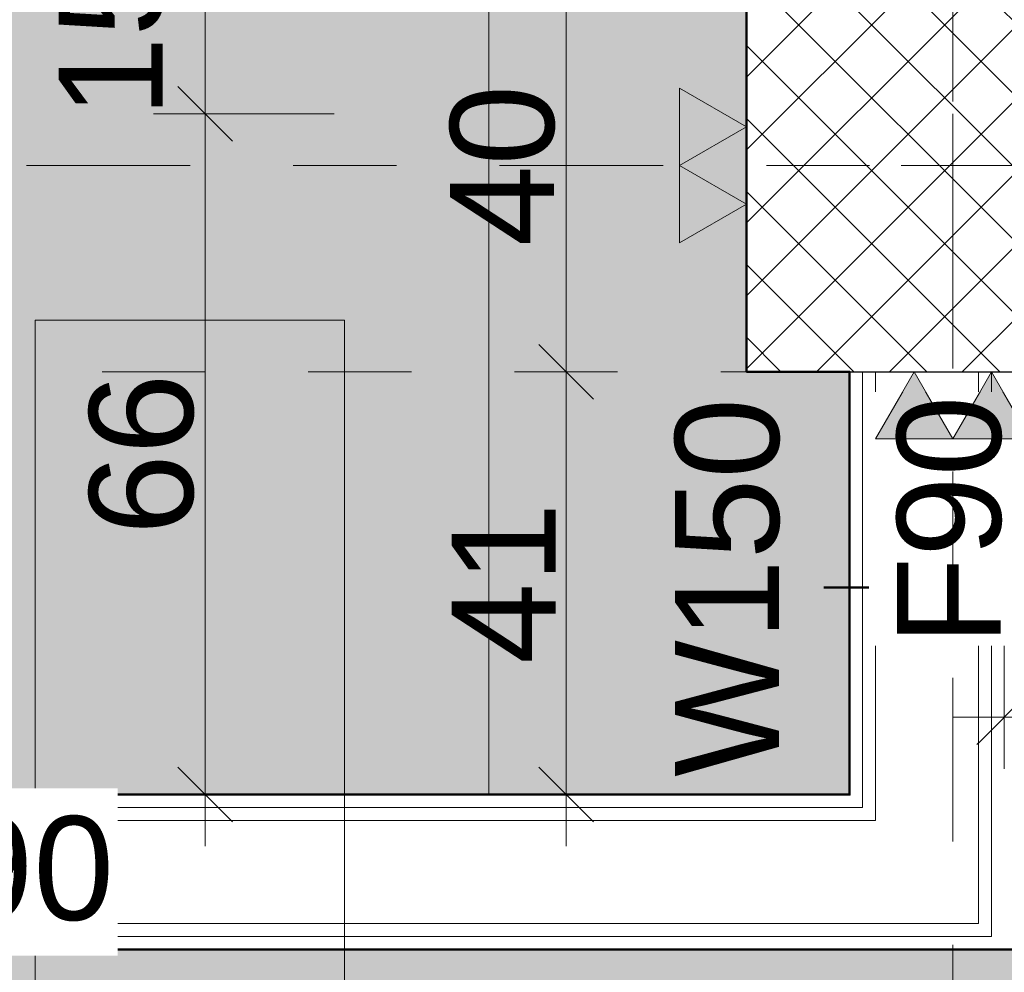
# Model space of a CAD drawing. Header units: metres. Extents: x -180 to 4, y -49 to 6.
# Tile 233 of 256: x -153.526 to -152.571, y -7.954 to -7.031. Entities that reach past the tile are written whole.
import ezdxf

# ---------------------------------------------------------------- set-up
doc = ezdxf.new("R2010")
doc.units = ezdxf.units.M
doc.header["$LTSCALE"] = 0.05
doc.header["$PDMODE"] = 1
doc.header["$PDSIZE"] = -2
doc.linetypes.add('Linienart-3', pattern=[2.116531, 1.058062, -1.058469])
doc.linetypes.add('Linienart-53', pattern=[5.291531, 3.175, -1.058062, 0.352704, -0.705764])
doc.layers.get('0').update_dxf_attribs({"lineweight": 25})
for name, color, linetype, lineweight, true_color in [('00 -Bauelemente -Dämmung innen', 7, 'Continuous', 9, 0xff7fe6), ('00 -Bauelemente -Gipskarton', 7, 'Continuous', 9, 0xff7fe6), ('30 -33 Aussenwände- 3 Aussenstützen', 7, 'Continuous', 50, 0x0000dd), ('30 -34 Innenwände- 2 nichttragend', 7, 'Continuous', 18, 0xff7fe6), ('30 -35 Decken- 1 Konstruktion-Träger- Stahlbeton', 7, 'Continuous', 13, 0x33aa00), ('30 -35 Decken- 1 Konstruktion-Träger- Stahlbeton -Ortbeton', 7, 'Continuous', 13, 0x33aa00), ('60- 61 allgemeine Ausstattung- 1 Möbel', 7, 'Continuous', 9, 0x00cccc), ('70 -72 Beschriftung- 1 Beschriftung allgemein', 7, 'Continuous', 9, 0xff6633), ('70 -72 Beschriftung- 2 Beschriftung Bauteile', 7, 'Continuous', 9, 0x9999ff), ('70 -75 Raumstempel- 1 Raumstempel', 1, 'Continuous', 50, 0xff0000), ('70 -76 Bemaßung- 2 Allgemein', 7, 'Continuous', 5, 0x6666cc)]:
    doc.layers.add(name, color=color, linetype=linetype, lineweight=lineweight, true_color=true_color)
for name, color, linetype, lineweight in [('70 -71 Achsen- 1 Gebäudeachsen', 7, 'Linienart-53', 18), ('70 -75 Raumstempel- 3 Wandstempel', 7, 'Continuous', 50), ('Keine', 7, 'Continuous', 9)]:
    doc.layers.add(name, color=color, linetype=linetype, lineweight=lineweight)
doc.styles.add('Arial', font='arial.ttf')
doc.dimstyles.new('k+k 1_50', dxfattribs={"dimtxt": 0.100689, "dimasz": 0.05302, "dimexe": 0.05, "dimexo": 0.15, "dimgap": 0.01, "dimtad": 1, "dimdec": 3, "dimtxsty": 'Arial', "dimblk": 'VW_SLASH', "dimblk1": 'VW_SLASH', "dimblk2": 'VW_SLASH', "dimcen": 0, "dimdle": 0.05, "dimadec": 3, "dimazin": 0, "dimtfac": 0.75, "dimtdec": 3, "dimtix": 1, "dimtmove": 0, "dimatfit": 0, "dimldrblk": 'VW_SLASH-1', "dimfxl": 0.125, "dimfxlon": 1, "dimfrac": 2, "dimtolj": 1, "dimarcsym": 0})
doc.dimstyles.new('k+k_klein', dxfattribs={"dimtxt": 0.100689, "dimasz": 0.05302, "dimexe": 0.05, "dimexo": 0.15, "dimgap": 0.005, "dimtad": 1, "dimdec": 3, "dimtxsty": 'Arial', "dimblk": 'VW_SLASH-2', "dimblk1": 'VW_SLASH-2', "dimblk2": 'VW_SLASH-2', "dimcen": 0, "dimdle": 0.025, "dimadec": 3, "dimazin": 0, "dimtfac": 0.75, "dimtdec": 3, "dimtix": 1, "dimtmove": 0, "dimatfit": 0, "dimldrblk": 'VW_FILLEDARROW', "dimfxl": 0.1, "dimfxlon": 1, "dimfrac": 2, "dimtolj": 1, "dimarcsym": 0})

# ---------------------------------------------------------------- blocks, each defined once
blk = doc.blocks.new('Gruppe')
at = {"layer": '30 -35 Decken- 1 Konstruktion-Träger- Stahlbeton', "color": 7, "linetype": 'Linienart-3', "lineweight": 13, "transparency": 33554687}
blk.add_line((-101.346, -7.37204), (-160.096, -7.37204), dxfattribs=at)
at = {"layer": '30 -35 Decken- 1 Konstruktion-Träger- Stahlbeton', "color": 0, "flags": 1}
for tag in ['instanceID', 'IFC_UUID']:
    blk.add_attdef(tag, (-160.096, -7.37204), '', height=0.00018, dxfattribs=at)
blk = doc.blocks.new('Gruppe-11432')
at = {"layer": '30 -33 Aussenwände- 3 Aussenstützen', "linetype": 'Continuous', "lineweight": 9, "transparency": 33554687}
for p, q in [((-152.621, -7.12204), (-152.621, -7.22204)), ((-152.671, -7.17204), (-152.571, -7.17204))]:
    blk.add_line(p, q, dxfattribs=at)
blk = doc.blocks.new('Gruppe-11433')
at = {"color": 255, "lineweight": 25, "transparency": 33554687}
blk.add_wipeout([(-152.421, -6.97204), (-152.821, -6.97204), (-152.821, -7.37204), (-152.421, -7.37204)], dxfattribs=at).dxf.layer = '30 -33 Aussenwände- 3 Aussenstützen'
at = {"layer": '30 -33 Aussenwände- 3 Aussenstützen', "linetype": 'Continuous', "lineweight": 9, "transparency": 33554687}
h = blk.add_hatch(dxfattribs=at)
h.set_pattern_fill('Beton 1mm SRF', style=0, pattern_type=2)
h.set_pattern_definition([(45, (0, 0), (0.03535534, -0.03535534), []), (-45, (0, 0), (0.03535534, 0.03535534), [])])
h.paths.add_polyline_path([(-152.421, -6.97204), (-152.821, -6.97204), (-152.821, -7.37204), (-152.421, -7.37204)])
at = {"layer": '30 -33 Aussenwände- 3 Aussenstützen', "lineweight": 25, "transparency": 33554687, "flags": 128}
blk.add_lwpolyline([(-152.421, -6.97204), (-152.821, -6.97204), (-152.821, -7.37204), (-152.421, -7.37204)], close=True, dxfattribs=at)
at = {"layer": '30 -33 Aussenwände- 3 Aussenstützen', "transparency": 33554687}
blk.add_blockref('Gruppe-11432', (0, 0), dxfattribs=at)
blk = doc.blocks.new('Gruppe-11434')
at = {"layer": '30 -33 Aussenwände- 3 Aussenstützen', "color": 7}
blk.add_blockref('Gruppe-11433', (0, 0), dxfattribs=at)
at = {"layer": '30 -33 Aussenwände- 3 Aussenstützen', "color": 0, "flags": 1}
for tag in ['instanceID', 'IFC_UUID']:
    blk.add_attdef(tag, (-152.821, -7.37204), '', height=0.00018, dxfattribs=at)
blk = doc.blocks.new('Gruppe-11709')
at = {"layer": '70 -75 Raumstempel- 3 Wandstempel'}
blk.add_line((-152.746, -7.58112), (-152.546, -7.58112), dxfattribs=at)
at = {"layer": '70 -75 Raumstempel- 3 Wandstempel', "insert": (-152.89034, -7.58112), "char_height": 0.100689, "attachment_point": 2, "rotation": 90, "line_spacing_factor": 0.96878, "style": 'Arial'}
blk.add_mtext('W150', dxfattribs=at)
blk = doc.blocks.new('Gruppe-11710')
at = {"layer": '70 -75 Raumstempel- 3 Wandstempel', "color": 7, "transparency": 33554687}
blk.add_blockref('Gruppe-11709', (0, 0), dxfattribs=at)
blk = doc.blocks.new('_01-OG1_Tragwerk (2D)')
at = {"layer": '30 -35 Decken- 1 Konstruktion-Träger- Stahlbeton'}
blk.add_blockref('Gruppe', (0, 0), dxfattribs=at)
at = {"color": 255, "lineweight": 5, "transparency": 33554687}
blk.add_wipeout([(-152.721, -7.78204), (-152.571, -7.93204), (-152.571, -7.37204), (-152.721, -7.37204)], dxfattribs=at).dxf.layer = '30 -34 Innenwände- 2 nichttragend'
blk.add_wipeout([(-152.5835, -7.91954), (-152.571, -7.93204), (-152.571, -7.37204), (-152.5835, -7.37204)], dxfattribs=at).dxf.layer = '00 -Bauelemente -Gipskarton'
blk.add_wipeout([(-152.596, -7.90704), (-152.5835, -7.91954), (-152.5835, -7.37204), (-152.596, -7.37204)], dxfattribs=at).dxf.layer = '00 -Bauelemente -Gipskarton'
at = {"layer": '00 -Bauelemente -Gipskarton', "transparency": 33554687}
blk.add_line((-152.5835, -7.37204), (-152.5835, -7.91954), dxfattribs=at)
blk.add_line((-152.5835, -7.37204), (-152.5835, -7.91954), dxfattribs=at)
at = {"color": 255, "lineweight": 5, "transparency": 33554687}
blk.add_wipeout([(-152.696, -7.80704), (-152.596, -7.90704), (-152.596, -7.37204), (-152.696, -7.37204)], dxfattribs=at).dxf.layer = '00 -Bauelemente -Dämmung innen'
at = {"layer": '00 -Bauelemente -Dämmung innen', "transparency": 33554687}
blk.add_line((-152.596, -7.37204), (-152.596, -7.90704), dxfattribs=at)
at = {"layer": '00 -Bauelemente -Gipskarton', "transparency": 33554687}
blk.add_line((-152.596, -7.37204), (-152.596, -7.90704), dxfattribs=at)
at = {"color": 255, "lineweight": 5, "transparency": 33554687}
blk.add_wipeout([(-152.7085, -7.79454), (-152.696, -7.80704), (-152.696, -7.37204), (-152.7085, -7.37204)], dxfattribs=at).dxf.layer = '00 -Bauelemente -Gipskarton'
at = {"layer": '00 -Bauelemente -Dämmung innen', "transparency": 33554687}
blk.add_line((-152.696, -7.37204), (-152.696, -7.80704), dxfattribs=at)
at = {"layer": '00 -Bauelemente -Gipskarton', "transparency": 33554687}
blk.add_line((-152.696, -7.37204), (-152.696, -7.80704), dxfattribs=at)
at = {"color": 255, "lineweight": 5, "transparency": 33554687}
blk.add_wipeout([(-152.721, -7.78204), (-152.7085, -7.79454), (-152.7085, -7.37204), (-152.721, -7.37204)], dxfattribs=at).dxf.layer = '00 -Bauelemente -Gipskarton'
at = {"layer": '00 -Bauelemente -Gipskarton', "transparency": 33554687}
for p, q in [((-152.721, -7.37204), (-152.721, -7.78204)), ((-152.7085, -7.37204), (-152.7085, -7.79454)), ((-152.7085, -7.37204), (-152.7085, -7.79454))]:
    blk.add_line(p, q, dxfattribs=at)
at = {"layer": '30 -34 Innenwände- 2 nichttragend', "transparency": 33554687}
for q in [(-152.721, -7.78204), (-152.571, -7.37204)]:
    blk.add_line((-152.721, -7.37204), q, dxfattribs=at)
at = {"layer": '70 -75 Raumstempel- 3 Wandstempel'}
blk.add_blockref('Gruppe-11710', (0, 0), dxfattribs=at)
at = {"layer": '30 -33 Aussenwände- 3 Aussenstützen'}
blk.add_blockref('Gruppe-11434', (0, 0), dxfattribs=at)
at = {"color": 255, "lineweight": 5, "transparency": 33554687}
blk.add_wipeout([(-153.946, -7.93204), (-152.571, -7.93204), (-152.721, -7.78204), (-153.946, -7.78204)], dxfattribs=at).dxf.layer = '30 -34 Innenwände- 2 nichttragend'
blk.add_wipeout([(-153.946, -7.93204), (-152.571, -7.93204), (-152.5835, -7.91954), (-153.946, -7.91954)], dxfattribs=at).dxf.layer = '00 -Bauelemente -Gipskarton'
at = {"layer": '00 -Bauelemente -Gipskarton', "transparency": 33554687}
blk.add_line((-152.571, -7.93204), (-153.946, -7.93204), dxfattribs=at)
at = {"layer": '30 -34 Innenwände- 2 nichttragend', "transparency": 33554687}
blk.add_line((-152.571, -7.93204), (-153.946, -7.93204), dxfattribs=at)
at = {"color": 255, "lineweight": 5, "transparency": 33554687}
blk.add_wipeout([(-153.946, -7.91954), (-152.5835, -7.91954), (-152.596, -7.90704), (-153.946, -7.90704)], dxfattribs=at).dxf.layer = '00 -Bauelemente -Gipskarton'
at = {"layer": '00 -Bauelemente -Gipskarton', "transparency": 33554687}
blk.add_line((-152.5835, -7.91954), (-153.946, -7.91954), dxfattribs=at)
blk.add_line((-152.5835, -7.91954), (-153.946, -7.91954), dxfattribs=at)
at = {"color": 255, "lineweight": 5, "transparency": 33554687}
blk.add_wipeout([(-153.946, -7.90704), (-152.596, -7.90704), (-152.696, -7.80704), (-153.946, -7.80704)], dxfattribs=at).dxf.layer = '00 -Bauelemente -Dämmung innen'
at = {"layer": '00 -Bauelemente -Dämmung innen', "transparency": 33554687}
blk.add_line((-152.596, -7.90704), (-153.946, -7.90704), dxfattribs=at)
at = {"layer": '00 -Bauelemente -Gipskarton', "transparency": 33554687}
blk.add_line((-152.596, -7.90704), (-153.946, -7.90704), dxfattribs=at)
at = {"color": 255, "lineweight": 5, "transparency": 33554687}
blk.add_wipeout([(-153.946, -7.80704), (-152.696, -7.80704), (-152.7085, -7.79454), (-153.946, -7.79454)], dxfattribs=at).dxf.layer = '00 -Bauelemente -Gipskarton'
at = {"layer": '00 -Bauelemente -Dämmung innen', "transparency": 33554687}
blk.add_line((-152.696, -7.80704), (-153.946, -7.80704), dxfattribs=at)
at = {"layer": '00 -Bauelemente -Gipskarton', "transparency": 33554687}
blk.add_line((-152.696, -7.80704), (-153.946, -7.80704), dxfattribs=at)
at = {"color": 255, "lineweight": 5, "transparency": 33554687}
blk.add_wipeout([(-153.946, -7.79454), (-152.7085, -7.79454), (-152.721, -7.78204), (-153.946, -7.78204)], dxfattribs=at).dxf.layer = '00 -Bauelemente -Gipskarton'
at = {"layer": '00 -Bauelemente -Gipskarton', "transparency": 33554687}
for p, q in [((-152.721, -7.78204), (-153.946, -7.78204)), ((-152.7085, -7.79454), (-153.946, -7.79454)), ((-152.7085, -7.79454), (-153.946, -7.79454))]:
    blk.add_line(p, q, dxfattribs=at)
at = {"layer": '30 -34 Innenwände- 2 nichttragend', "transparency": 33554687}
blk.add_line((-152.721, -7.78204), (-153.946, -7.78204), dxfattribs=at)
blk = doc.blocks.new('Gruppe-13240')
at = {"layer": '70 -71 Achsen- 1 Gebäudeachsen', "transparency": 33554687}
blk.add_line((-179.668, -7.17204), (3.826, -7.17204), dxfattribs=at)
blk = doc.blocks.new('_OG1_2D (2D)')
at = {"layer": '70 -75 Raumstempel- 1 Raumstempel', "linetype": 'Continuous', "lineweight": 0, "true_color": 0xff0000}
for points in [[(-152.72099996, -0.64704198), (-152.72099996, -6.97204198), (-152.82099996, -6.97204198), (-152.82099996, -7.37204198), (-152.72099996, -7.37204198), (-152.72099996, -7.78204198), (-156.34599996, -7.78204198), (-156.34599996, -0.64704198)], [(-103.14599996, -2.62204198), (-103.14599996, -7.93204198), (-160.09599996, -7.93204198), (-160.09599996, -11.49704198), (-160.02099996, -11.49704198), (-160.02099996, -11.89704198), (-152.82099996, -11.89704198), (-152.82099996, -11.49704198), (-152.42099996, -11.49704198), (-152.42099996, -11.89704198), (-145.22099996, -11.89704198), (-145.22099996, -11.49704198), (-144.82099996, -11.49704198), (-144.82099996, -11.89704198), (-137.62099996, -11.89704198), (-137.62099996, -11.49704198), (-137.22099996, -11.49704198), (-137.22099996, -11.89704198), (-130.02099996, -11.89704198), (-130.02099996, -11.49704198), (-129.62099996, -11.49704198), (-129.62099996, -11.89704198), (-122.42099996, -11.89704198), (-122.42099996, -11.49704198), (-122.02099996, -11.49704198), (-122.02099996, -11.89704198), (-114.82099996, -11.89704198), (-114.82099996, -11.49704198), (-114.42099996, -11.49704198), (-114.42099996, -11.89704198), (-107.22099996, -11.89704198), (-107.22099996, -11.49704198), (-106.82099996, -11.49704198), (-106.82099996, -11.89704198), (-99.62099996, -11.89704198), (-99.62099996, -11.49704198), (-99.54599996, -11.49704198), (-99.54599996, -8.89704198), (-99.62099996, -8.89704198), (-99.62099996, -8.49704198), (-99.54599996, -8.49704198), (-99.54599996, -7.29704198), (-101.59599996, -7.29704198), (-101.59599996, -5.12204198), (-101.58099996, -5.12204198), (-101.58099996, -2.62204198)]]:
    blk.add_hatch(color=1, dxfattribs=at).paths.add_polyline_path(points)
at = {"layer": '60- 61 allgemeine Ausstattung- 1 Möbel', "flags": 128}
blk.add_lwpolyline([(-153.07099996, -4.89704198), (-153.07099996, -7.78204198), (-152.72099996, -7.78204198), (-152.72099996, -7.37204198), (-152.82099996, -7.37204198), (-152.82099996, -6.97204198), (-152.72099996, -6.97204198), (-152.72099996, -4.89704198)], close=True, dxfattribs=at)
at = {"layer": '70 -75 Raumstempel- 1 Raumstempel', "flags": 128}
blk.add_lwpolyline([(-152.72099996, -0.64704198), (-152.72099996, -6.97204198), (-152.82099996, -6.97204198), (-152.82099996, -7.37204198), (-152.72099996, -7.37204198), (-152.72099996, -7.78204198), (-156.34599996, -7.78204198), (-156.34599996, -0.64704198)], close=True, dxfattribs=at)
blk.add_lwpolyline([(-103.14599996, -7.93204198), (-160.09599996, -7.93204198), (-160.09599996, -11.49704198), (-160.02099996, -11.49704198), (-160.02099996, -11.89704198), (-152.82099996, -11.89704198), (-152.82099996, -11.49704198), (-152.42099996, -11.49704198), (-152.42099996, -11.89704198), (-145.22099996, -11.89704198), (-145.22099996, -11.49704198), (-144.82099996, -11.49704198), (-144.82099996, -11.89704198), (-137.62099996, -11.89704198)], dxfattribs=at)
at = {"layer": '70 -72 Beschriftung- 1 Beschriftung allgemein', "color": 7}
blk.add_blockref('Gruppe-13240', (0, 0), dxfattribs=at)
at = {"layer": '30 -35 Decken- 1 Konstruktion-Träger- Stahlbeton -Ortbeton', "flags": 128}
blk.add_lwpolyline([(-153.21099996, -7.32204198), (-153.21099996, -11.54704198), (-153.51099996, -11.54704198), (-153.51099996, -7.32204198)], close=True, dxfattribs=at)
blk = doc.blocks.new('VW_SLASH')
at = {"color": 0, "linetype": 'ByBlock', "lineweight": -2, "transparency": 16777216}
blk.add_line((0.943, 0), (-1, 0), dxfattribs=at)
at = {"color": 0, "lineweight": 20, "transparency": 16777216, "flags": 128}
blk.add_lwpolyline([(0.5, 0.5), (-0.5, -0.5)], dxfattribs=at)
blk = doc.blocks.new('*D18294')
at = {"layer": '70 -76 Bemaßung- 2 Allgemein', "color": 0, "lineweight": -2}
for p, q in [((-152.721, -8.45704), (-152.721, -8.63204)), ((-152.571, -8.45704), (-152.571, -8.63204)), ((-152.77402, -8.58204), (-152.82704, -8.58204)), ((-152.721, -8.58204), (-152.571, -8.58204)), ((-152.51798, -8.58204), (-152.46496, -8.58204))]:
    blk.add_line(p, q, dxfattribs=at)
at = {"layer": 'Defpoints', "color": 0}
for p in [(-152.721, -7.78204), (-152.571, -7.93204), (-152.571, -8.58204)]:
    blk.add_point(p, dxfattribs=at)
at = {"layer": '70 -76 Bemaßung- 2 Allgemein', "color": 0, "lineweight": -2, "xscale": 0.05302001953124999, "yscale": 0.05302001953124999, "zscale": 0.05302001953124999}
blk.add_blockref('VW_SLASH', (-152.721, -8.58204), dxfattribs=at)
at = {"layer": '70 -76 Bemaßung- 2 Allgemein', "color": 0, "lineweight": -2, "xscale": 0.05302001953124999, "yscale": 0.05302001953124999, "zscale": 0.05302001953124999, "rotation": 180}
blk.add_blockref('VW_SLASH', (-152.571, -8.58204), dxfattribs=at)
at = {"layer": '70 -76 Bemaßung- 2 Allgemein', "color": 0, "insert": (-152.646, -8.80125), "char_height": 0.100689, "attachment_point": 5, "style": 'Arial'}
blk.add_mtext('\\A1;15', dxfattribs=at)
blk = doc.blocks.new('VW_SLASH-1')
at = {"color": 0, "linetype": 'ByBlock', "lineweight": -2, "transparency": 16777216}
blk.add_line((0.943, 0), (-1, 0), dxfattribs=at)
at = {"color": 0, "lineweight": 5, "transparency": 16777216, "flags": 128}
blk.add_lwpolyline([(0.5, 0.5), (-0.5, -0.5)], dxfattribs=at)
blk = doc.blocks.new('*D18295')
at = {"layer": '70 -76 Bemaßung- 2 Allgemein', "color": 0, "lineweight": -2}
for p, q in [((-156.346, -8.45704), (-156.346, -8.63204)), ((-152.721, -8.45704), (-152.721, -8.63204)), ((-156.29298, -8.58204), (-152.77402, -8.58204))]:
    blk.add_line(p, q, dxfattribs=at)
at = {"layer": 'Defpoints', "color": 0}
for p in [(-156.346, -7.78204), (-152.721, -7.78204), (-152.721, -8.58204)]:
    blk.add_point(p, dxfattribs=at)
at = {"layer": '70 -76 Bemaßung- 2 Allgemein', "color": 0, "lineweight": -2, "xscale": 0.05302001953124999, "yscale": 0.05302001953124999, "zscale": 0.05302001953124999, "rotation": 180}
blk.add_blockref('VW_SLASH', (-156.346, -8.58204), dxfattribs=at)
at = {"layer": '70 -76 Bemaßung- 2 Allgemein', "color": 0, "lineweight": -2, "xscale": 0.05302001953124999, "yscale": 0.05302001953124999, "zscale": 0.05302001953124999}
blk.add_blockref('VW_SLASH', (-152.721, -8.58204), dxfattribs=at)
at = {"layer": '70 -76 Bemaßung- 2 Allgemein', "color": 0, "insert": (-154.5335, -8.49485), "char_height": 0.1006887, "attachment_point": 5, "style": 'Arial'}
blk.add_mtext('\\A1;3,62\\S5^ ;', dxfattribs=at)
blk = doc.blocks.new('*D18626')
at = {"layer": '70 -76 Bemaßung- 2 Allgemein', "color": 0, "lineweight": -2}
for p, q in [((-152.971, -6.97204), (-153.046, -6.97204)), ((-152.996, -7.31902), (-152.996, -7.02506)), ((-152.971, -7.37204), (-153.046, -7.37204))]:
    blk.add_line(p, q, dxfattribs=at)
at = {"layer": 'Defpoints', "color": 0}
for p in [(-152.996, -6.97204), (-152.821, -6.97204), (-152.821, -7.37204)]:
    blk.add_point(p, dxfattribs=at)
at = {"layer": '70 -76 Bemaßung- 2 Allgemein', "color": 0, "lineweight": -2, "xscale": 0.05302001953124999, "yscale": 0.05302001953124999, "zscale": 0.05302001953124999}
for p, rotation in [((-152.996, -6.97204), 90), ((-152.996, -7.37204), 270)]:
    blk.add_blockref('VW_SLASH', p, dxfattribs=dict(at, rotation=rotation))
at = {"layer": '70 -76 Bemaßung- 2 Allgemein', "color": 0, "insert": (-153.0574, -7.17204), "char_height": 0.100689, "attachment_point": 5, "rotation": 90, "style": 'Arial'}
blk.add_mtext('\\A1;40', dxfattribs=at)
blk = doc.blocks.new('*D18627')
at = {"layer": '70 -76 Bemaßung- 2 Allgemein', "color": 0, "lineweight": -2}
for p, q in [((-152.971, -7.37204), (-153.046, -7.37204)), ((-152.996, -7.72902), (-152.996, -7.42506)), ((-152.871, -7.78204), (-153.046, -7.78204))]:
    blk.add_line(p, q, dxfattribs=at)
at = {"layer": 'Defpoints', "color": 0}
for p in [(-152.996, -7.37204), (-152.821, -7.37204), (-152.696, -7.78204)]:
    blk.add_point(p, dxfattribs=at)
at = {"layer": '70 -76 Bemaßung- 2 Allgemein', "color": 0, "lineweight": -2, "xscale": 0.05302001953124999, "yscale": 0.05302001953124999, "zscale": 0.05302001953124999}
for p, rotation in [((-152.996, -7.37204), 90), ((-152.996, -7.78204), 270)]:
    blk.add_blockref('VW_SLASH', p, dxfattribs=dict(at, rotation=rotation))
at = {"layer": '70 -76 Bemaßung- 2 Allgemein', "color": 0, "insert": (-153.05655, -7.57704), "char_height": 0.100689, "attachment_point": 5, "rotation": 90, "style": 'Arial'}
blk.add_mtext('\\A1;41', dxfattribs=at)
blk = doc.blocks.new('*D18634')
at = {"layer": '70 -76 Bemaßung- 2 Allgemein', "color": 0, "lineweight": -2}
for p, q in [((-153.221, -6.97204), (-153.396, -6.97204)), ((-153.346, -7.06902), (-153.346, -7.02506)), ((-153.221, -7.12204), (-153.396, -7.12204))]:
    blk.add_line(p, q, dxfattribs=at)
at = {"layer": 'Defpoints', "color": 0}
for p in [(-153.346, -6.97204), (-152.296, -6.97204), (-152.296, -7.12204)]:
    blk.add_point(p, dxfattribs=at)
at = {"layer": '70 -76 Bemaßung- 2 Allgemein', "color": 0, "lineweight": -2, "xscale": 0.05302001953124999, "yscale": 0.05302001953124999, "zscale": 0.05302001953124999}
for p, rotation in [((-153.346, -6.97204), 90), ((-153.346, -7.12204), 270)]:
    blk.add_blockref('VW_SLASH', p, dxfattribs=dict(at, rotation=rotation))
at = {"layer": '70 -76 Bemaßung- 2 Allgemein', "color": 0, "insert": (-153.43696, -7.04704), "char_height": 0.100689, "attachment_point": 5, "rotation": 90, "style": 'Arial'}
blk.add_mtext('\\A1;15', dxfattribs=at)
blk = doc.blocks.new('*D18635')
at = {"layer": '70 -76 Bemaßung- 2 Allgemein', "color": 0, "lineweight": -2}
for p, q in [((-153.221, -7.12204), (-153.396, -7.12204)), ((-153.346, -7.72902), (-153.346, -7.17506)), ((-153.221, -7.78204), (-153.396, -7.78204))]:
    blk.add_line(p, q, dxfattribs=at)
at = {"layer": 'Defpoints', "color": 0}
for p in [(-153.346, -7.12204), (-152.296, -7.12204), (-153.046, -7.78204)]:
    blk.add_point(p, dxfattribs=at)
at = {"layer": '70 -76 Bemaßung- 2 Allgemein', "color": 0, "lineweight": -2, "xscale": 0.05302001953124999, "yscale": 0.05302001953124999, "zscale": 0.05302001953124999}
for p, rotation in [((-153.346, -7.12204), 90), ((-153.346, -7.78204), 270)]:
    blk.add_blockref('VW_SLASH', p, dxfattribs=dict(at, rotation=rotation))
at = {"layer": '70 -76 Bemaßung- 2 Allgemein', "color": 0, "insert": (-153.4074, -7.45204), "char_height": 0.100689, "attachment_point": 5, "rotation": 90, "style": 'Arial'}
blk.add_mtext('\\A1;66', dxfattribs=at)
blk = doc.blocks.new('*D18645')
at = {"layer": '70 -76 Bemaßung- 2 Allgemein', "color": 0, "lineweight": -2}
for p, q in [((-152.571, -7.58204), (-152.571, -7.75704)), ((-152.421, -7.58204), (-152.421, -7.75704)), ((-152.47402, -7.70704), (-152.51798, -7.70704))]:
    blk.add_line(p, q, dxfattribs=at)
at = {"layer": 'Defpoints', "color": 0}
for p in [(-152.421, -7.37204), (-152.571, -7.40704), (-152.571, -7.70704)]:
    blk.add_point(p, dxfattribs=at)
at = {"layer": '70 -76 Bemaßung- 2 Allgemein', "color": 0, "lineweight": -2, "xscale": 0.05302001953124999, "yscale": 0.05302001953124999, "zscale": 0.05302001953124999, "rotation": 180}
blk.add_blockref('VW_SLASH', (-152.571, -7.70704), dxfattribs=at)
at = {"layer": '70 -76 Bemaßung- 2 Allgemein', "color": 0, "lineweight": -2, "xscale": 0.05302001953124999, "yscale": 0.05302001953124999, "zscale": 0.05302001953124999}
blk.add_blockref('VW_SLASH', (-152.421, -7.70704), dxfattribs=at)
at = {"layer": '70 -76 Bemaßung- 2 Allgemein', "color": 0, "insert": (-152.48965, -7.61608), "char_height": 0.100689, "attachment_point": 5, "style": 'Arial'}
blk.add_mtext('\\A1;15', dxfattribs=at)
blk = doc.blocks.new('*D18674')
at = {"layer": '70 -76 Bemaßung- 2 Allgemein', "color": 0, "lineweight": -2}
for p, q in [((-156.346, -6.94704), (-156.346, -6.77204)), ((-152.821, -6.94704), (-152.821, -6.77204)), ((-152.87402, -6.82204), (-156.29298, -6.82204))]:
    blk.add_line(p, q, dxfattribs=at)
at = {"layer": 'Defpoints', "color": 0}
for p in [(-156.346, -6.82204), (-152.821, -7.12204), (-156.346, -7.93204)]:
    blk.add_point(p, dxfattribs=at)
at = {"layer": '70 -76 Bemaßung- 2 Allgemein', "color": 0, "lineweight": -2, "xscale": 0.05302001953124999, "yscale": 0.05302001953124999, "zscale": 0.05302001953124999, "rotation": 180}
blk.add_blockref('VW_SLASH', (-156.346, -6.82204), dxfattribs=at)
at = {"layer": '70 -76 Bemaßung- 2 Allgemein', "color": 0, "lineweight": -2, "xscale": 0.05302001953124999, "yscale": 0.05302001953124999, "zscale": 0.05302001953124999}
blk.add_blockref('VW_SLASH', (-152.821, -6.82204), dxfattribs=at)
at = {"layer": '70 -76 Bemaßung- 2 Allgemein', "color": 0, "insert": (-154.5835, -6.73485), "char_height": 0.1006887, "attachment_point": 5, "style": 'Arial'}
blk.add_mtext('\\A1;3,52\\S5^ ;', dxfattribs=at)
blk = doc.blocks.new('*D18675')
at = {"layer": '70 -76 Bemaßung- 2 Allgemein', "color": 0, "lineweight": -2}
for p, q in [((-152.821, -6.94704), (-152.821, -6.77204)), ((-152.721, -6.82204), (-152.721, -6.77204)), ((-152.87402, -6.82204), (-152.92704, -6.82204)), ((-152.721, -6.82204), (-152.821, -6.82204)), ((-152.66798, -6.82204), (-152.61496, -6.82204))]:
    blk.add_line(p, q, dxfattribs=at)
at = {"layer": 'Defpoints', "color": 0}
for p in [(-152.821, -6.82204), (-152.721, -6.97204), (-152.821, -7.12204)]:
    blk.add_point(p, dxfattribs=at)
at = {"layer": '70 -76 Bemaßung- 2 Allgemein', "color": 0, "lineweight": -2, "xscale": 0.05302001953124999, "yscale": 0.05302001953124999, "zscale": 0.05302001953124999}
blk.add_blockref('VW_SLASH', (-152.821, -6.82204), dxfattribs=at)
at = {"layer": '70 -76 Bemaßung- 2 Allgemein', "color": 0, "lineweight": -2, "xscale": 0.05302001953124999, "yscale": 0.05302001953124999, "zscale": 0.05302001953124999, "rotation": 180}
blk.add_blockref('VW_SLASH', (-152.721, -6.82204), dxfattribs=at)
at = {"layer": '70 -76 Bemaßung- 2 Allgemein', "color": 0, "insert": (-152.771, -6.70564), "char_height": 0.100689, "attachment_point": 5, "style": 'Arial'}
blk.add_mtext('\\A1;10', dxfattribs=at)
blk = doc.blocks.new('Gruppe-16369')
at = {"color": 255}
blk.add_wipeout([(-153.67673, -7.93818), (-153.43075, -7.93818), (-153.43075, -7.7759), (-153.67673, -7.7759)], dxfattribs=at).dxf.layer = '70 -75 Raumstempel- 3 Wandstempel'
at = {"layer": '70 -75 Raumstempel- 3 Wandstempel', "insert": (-153.67673, -7.80292), "char_height": 0.100689, "attachment_point": 1, "line_spacing_factor": 0.970891, "style": 'Arial'}
blk.add_mtext('F90', dxfattribs=at)
blk = doc.blocks.new('Gruppe-16370')
at = {"color": 255}
blk.add_wipeout([(-152.53986, -7.63753), (-152.53986, -7.39155), (-152.70214, -7.39155), (-152.70214, -7.63753)], dxfattribs=at).dxf.layer = '70 -75 Raumstempel- 3 Wandstempel'
at = {"layer": '70 -75 Raumstempel- 3 Wandstempel', "insert": (-152.67512, -7.63753), "char_height": 0.100689, "attachment_point": 1, "rotation": 90, "line_spacing_factor": 0.970891, "style": 'Arial'}
blk.add_mtext('F90', dxfattribs=at)
blk = doc.blocks.new('VW_SLASH-2')
at = {"color": 0, "linetype": 'ByBlock', "lineweight": -2, "transparency": 16777216}
blk.add_line((0.472, 0), (-1, 0), dxfattribs=at)
at = {"color": 0, "lineweight": 5, "transparency": 16777216, "flags": 128}
blk.add_lwpolyline([(0.5, 0.5), (-0.5, -0.5)], dxfattribs=at)
blk = doc.blocks.new('*D20128')
at = {"layer": '70 -76 Bemaßung- 2 Allgemein', "color": 0, "lineweight": -2}
for p, q in [((-152.25, -7.37204), (-152.1, -7.37204)), ((-152.15, -8.14402), (-152.15, -7.42506)), ((-152.25, -8.19704), (-152.1, -8.19704))]:
    blk.add_line(p, q, dxfattribs=at)
at = {"layer": 'Defpoints', "color": 0}
for p in [(-152.821, -7.37204), (-152.15, -7.37204), (-152.621, -8.19704)]:
    blk.add_point(p, dxfattribs=at)
at = {"layer": '70 -76 Bemaßung- 2 Allgemein', "color": 0, "lineweight": -2, "xscale": 0.05302001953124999, "yscale": 0.05302001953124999, "zscale": 0.05302001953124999}
for p, rotation in [((-152.15, -7.37204), 90), ((-152.15, -8.19704), 270)]:
    blk.add_blockref('VW_SLASH-2', p, dxfattribs=dict(at, rotation=rotation))
at = {"layer": '70 -76 Bemaßung- 2 Allgemein', "color": 0, "insert": (-152.22313, -7.78454), "char_height": 0.1006887, "attachment_point": 5, "rotation": 90, "style": 'Arial'}
blk.add_mtext('\\A1;82\\S5^ ;', dxfattribs=at)
blk = doc.blocks.new('VW_FILLEDARROW')
at = {"linetype": 'Continuous', "lineweight": 0, "transparency": 16777216}
blk.add_hatch(color=0, dxfattribs=at).paths.add_polyline_path([(-2.829, 0.758), (0, 0), (-2.829, -0.758)])
at = {"color": 0, "lineweight": 5, "transparency": 16777216, "flags": 128}
blk.add_lwpolyline([(-2.829, 0.758), (0, 0), (-2.829, -0.758)], close=True, dxfattribs=at)
blk = doc.blocks.new('Gruppe-16732')
at = {"layer": '70 -72 Beschriftung- 2 Beschriftung Bauteile', "linetype": 'Continuous', "lineweight": 0}
for points in [[(-152.696, -7.43699), (-152.6585, -7.37204), (-152.621, -7.43699)], [(-152.621, -7.43699), (-152.5835, -7.37204), (-152.546, -7.43699)]]:
    blk.add_hatch(color=254, dxfattribs=at).paths.add_polyline_path(points)
at = {"layer": '70 -72 Beschriftung- 2 Beschriftung Bauteile', "linetype": 'Continuous', "lineweight": 9, "flags": 128}
for points in [[(-152.696, -7.43699), (-152.6585, -7.37204), (-152.621, -7.43699)], [(-152.621, -7.43699), (-152.5835, -7.37204), (-152.546, -7.43699)]]:
    blk.add_lwpolyline(points, close=True, dxfattribs=at)
at = {"layer": '70 -72 Beschriftung- 2 Beschriftung Bauteile', "linetype": 'Continuous', "lineweight": 5}
blk.add_point((-152.621, -7.37204), dxfattribs=at)
blk = doc.blocks.new('Gruppe-16733')
at = {"layer": '70 -72 Beschriftung- 2 Beschriftung Bauteile', "linetype": 'Continuous', "lineweight": 0}
for points in [[(-152.88595, -7.09704), (-152.821, -7.13454), (-152.88595, -7.17204)], [(-152.88595, -7.17204), (-152.821, -7.20954), (-152.88595, -7.24704)]]:
    blk.add_hatch(color=254, dxfattribs=at).paths.add_polyline_path(points)
at = {"layer": '70 -72 Beschriftung- 2 Beschriftung Bauteile', "linetype": 'Continuous', "lineweight": 9, "flags": 128}
for points in [[(-152.88595, -7.09704), (-152.821, -7.13454), (-152.88595, -7.17204)], [(-152.88595, -7.17204), (-152.821, -7.20954), (-152.88595, -7.24704)]]:
    blk.add_lwpolyline(points, close=True, dxfattribs=at)
at = {"layer": '70 -72 Beschriftung- 2 Beschriftung Bauteile', "linetype": 'Continuous', "lineweight": 5}
blk.add_point((-152.821, -7.17204), dxfattribs=at)
blk = doc.blocks.new('_Achsen (3D)')
at = {"layer": '70 -71 Achsen- 1 Gebäudeachsen', "transparency": 33554687}
blk.add_line((-152.621, 3.79996), (-152.621, -46.17204), dxfattribs=at)
blk = doc.blocks.new('Gruppe-15469')
at = {"layer": '70 -76 Bemaßung- 2 Allgemein'}
dim = blk.add_aligned_dim(p1=(-156.346, -7.78204), p2=(-152.721, -7.78204), distance=-0.8, text='3,62\\S5^ ;', dimstyle='k+k 1_50', override={"dimtxt": 0.100689, "dimgap": 0.01, "dimpost": '<>', "dimtxsty": 'Arial', "dimtmove": 2}, dxfattribs=at)
dim.commit()
dim.dimension.update_dxf_attribs({"geometry": '*D18295', "text_midpoint": (-154.5335, -8.49485)})
dim = blk.add_linear_dim(base=(-152.571, -8.58204), p1=(-152.721, -7.78204), p2=(-152.571, -7.93204), text='15', dimstyle='k+k 1_50', override={"dimtxt": 0.100689, "dimgap": 0.01, "dimpost": '<>', "dimtxsty": 'Arial', "dimtix": 0, "dimtmove": 2}, dxfattribs=at)
dim.commit()
dim.dimension.update_dxf_attribs({"geometry": '*D18294', "text_midpoint": (-152.646, -8.80125)})
blk = doc.blocks.new('Gruppe-15537')
at = {"layer": '70 -76 Bemaßung- 2 Allgemein'}
dim = blk.add_aligned_dim(p1=(-152.821, -7.37204), p2=(-152.821, -6.97204), distance=0.175, text='40', dimstyle='k+k 1_50', override={"dimtxt": 0.100689, "dimgap": 0.01, "dimpost": '<>', "dimtxsty": 'Arial', "dimtmove": 2}, dxfattribs=at)
dim.commit()
dim.dimension.update_dxf_attribs({"geometry": '*D18626', "text_midpoint": (-153.0574, -7.17204)})
dim = blk.add_linear_dim(base=(-152.996, -7.37204), p1=(-152.696, -7.78204), p2=(-152.821, -7.37204), angle=270, text='41', dimstyle='k+k 1_50', override={"dimtxt": 0.100689, "dimgap": 0.01, "dimpost": '<>', "dimtxsty": 'Arial', "dimtmove": 2}, dxfattribs=at)
dim.commit()
dim.dimension.update_dxf_attribs({"geometry": '*D18627', "text_midpoint": (-153.05655, -7.57704)})
blk = doc.blocks.new('Gruppe-15538')
at = {"layer": '70 -76 Bemaßung- 2 Allgemein'}
dim = blk.add_linear_dim(base=(-153.346, -6.97204), p1=(-152.296, -7.12204), p2=(-152.296, -6.97204), angle=90, text='15', dimstyle='k+k 1_50', override={"dimtxt": 0.100689, "dimgap": 0.01, "dimpost": '<>', "dimtxsty": 'Arial', "dimtmove": 2}, dxfattribs=at)
dim.commit()
dim.dimension.update_dxf_attribs({"geometry": '*D18634', "text_midpoint": (-153.43696, -7.04704), "dimtype": 161})
dim = blk.add_linear_dim(base=(-153.346, -7.12204), p1=(-153.046, -7.78204), p2=(-152.296, -7.12204), angle=270, text='66', dimstyle='k+k 1_50', override={"dimtxt": 0.100689, "dimgap": 0.01, "dimpost": '<>', "dimtxsty": 'Arial', "dimtmove": 2}, dxfattribs=at)
dim.commit()
dim.dimension.update_dxf_attribs({"geometry": '*D18635', "text_midpoint": (-153.4074, -7.45204)})
blk = doc.blocks.new('Gruppe-15541')
at = {"layer": '70 -76 Bemaßung- 2 Allgemein'}
dim = blk.add_linear_dim(base=(-152.571, -7.70704), p1=(-152.421, -7.37204), p2=(-152.571, -7.40704), text='15', dimstyle='k+k 1_50', override={"dimtxt": 0.100689, "dimgap": 0.01, "dimpost": '<>', "dimtxsty": 'Arial', "dimtmove": 2}, dxfattribs=at)
dim.commit()
dim.dimension.update_dxf_attribs({"geometry": '*D18645', "text_midpoint": (-152.48965, -7.61608), "dimtype": 160})
blk = doc.blocks.new('Gruppe-15548')
at = {"layer": '70 -76 Bemaßung- 2 Allgemein'}
for base, p1, p2, text, override, picture, middle in [((-152.821, -6.82204), (-152.721, -6.97204), (-152.821, -7.12204), '10', {"dimtxt": 0.100689, "dimgap": 0.01, "dimpost": '<>', "dimtxsty": 'Arial', "dimtix": 0, "dimtmove": 2}, '*D18675', (-152.771, -6.70564)), ((-156.346, -6.82204), (-152.821, -7.12204), (-156.346, -7.93204), '3,52\\S5^ ;', {"dimtxt": 0.100689, "dimgap": 0.01, "dimpost": '<>', "dimtxsty": 'Arial', "dimtmove": 2}, '*D18674', (-154.5835, -6.73485))]:
    dim = blk.add_linear_dim(base=base, p1=p1, p2=p2, text=text, dimstyle='k+k 1_50', override=override, dxfattribs=at)
    dim.commit()
    dim.dimension.update_dxf_attribs({"geometry": picture, "text_midpoint": middle})
blk = doc.blocks.new('_OG1_2D Bemaßung_ Beschriftung (2D)')
at = {"layer": '70 -72 Beschriftung- 1 Beschriftung allgemein', "color": 7}
blk.add_blockref('Gruppe-16733', (0, 0), dxfattribs=at)
at = {"layer": '70 -76 Bemaßung- 2 Allgemein'}
for name in ['Gruppe-15538', 'Gruppe-15537', 'Gruppe-15548', 'Gruppe-15469', 'Gruppe-15541']:
    blk.add_blockref(name, (0, 0), dxfattribs=at)
at = {"layer": '70 -75 Raumstempel- 3 Wandstempel', "color": 7}
for name in ['Gruppe-16370', 'Gruppe-16369']:
    blk.add_blockref(name, (0, 0), dxfattribs=at)
at = {"layer": '70 -72 Beschriftung- 1 Beschriftung allgemein', "color": 7}
blk.add_blockref('Gruppe-16732', (0, 0), dxfattribs=at)
at = {"layer": '70 -76 Bemaßung- 2 Allgemein'}
dim = blk.add_linear_dim(base=(-152.15, -7.37204198), p1=(-152.62099996, -8.19704198), p2=(-152.82099996, -7.37204198), angle=270, text='82\\S5^ ;', dimstyle='k+k_klein', override={"dimtxt": 0.100689, "dimgap": 0.005, "dimdec": 8, "dimpost": '<>', "dimtxsty": 'Arial', "dimtmove": 2}, dxfattribs=at)
dim.commit()
dim.dimension.update_dxf_attribs({"geometry": '*D20128', "text_midpoint": (-152.22313266, -7.78454198)})

msp = doc.modelspace()

# ---------------------------------------------------------------- block references
at = {"layer": 'Keine', "color": 1}
msp.add_blockref('_01-OG1_Tragwerk (2D)', (0, 0), dxfattribs=at)

# ---------------------------------------------------------------- next in the draw order: block references
msp.add_blockref('_OG1_2D (2D)', (0, 0), dxfattribs=at)

# ---------------------------------------------------------------- next in the draw order: block references
msp.add_blockref('_OG1_2D Bemaßung_ Beschriftung (2D)', (0, 0), dxfattribs=at)

# ---------------------------------------------------------------- next in the draw order: block references
msp.add_blockref('_Achsen (3D)', (0, 0), dxfattribs=at)

doc.saveas('drawing.dxf')
